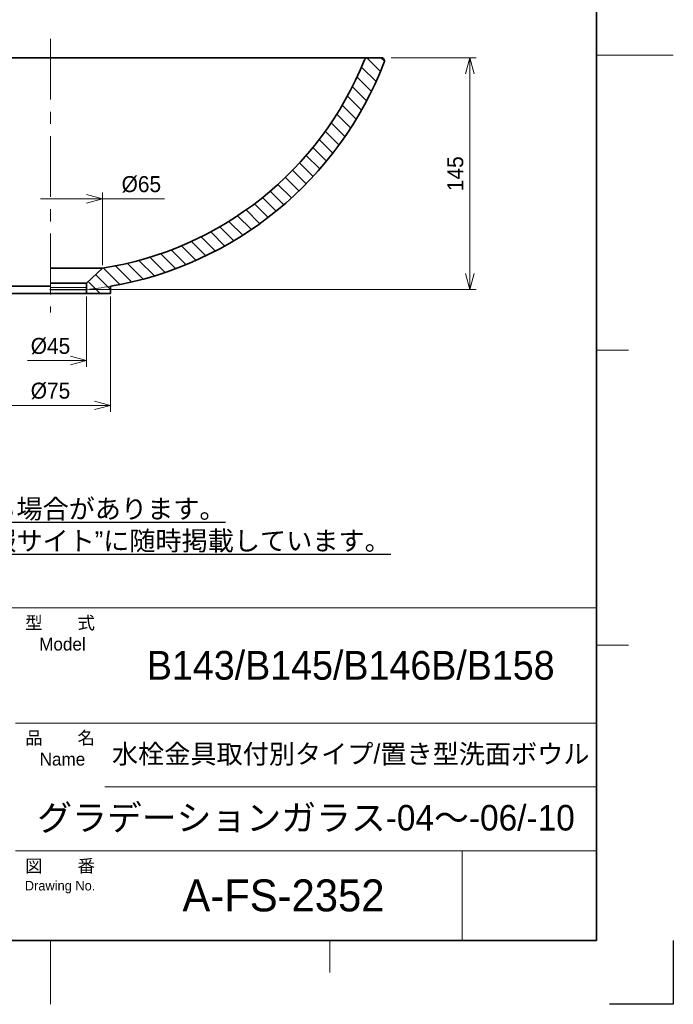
# Model space of a CAD drawing. Extents: x 0 to 840, y 0 to 1188.
# Tile 2 of 3: x 431 to 840, y 0 to 616. Entities that reach past the tile are written whole.
import ezdxf

# ---------------------------------------------------------------- set-up
doc = ezdxf.new("R2010")
doc.units = 0
doc.header["$LTSCALE"] = 0.3
doc.linetypes.add('CENTER', pattern=[50.8, 31.75, -6.35, 6.35, -6.35])
doc.layers.get('0').update_dxf_attribs({"linetype": 'CONTINUOUS'})
doc.layers.get('DEFPOINTS').update_dxf_attribs({"linetype": 'CONTINUOUS'})
for name, color, linetype, lineweight in [('HATCH', 54, 'CONTINUOUS', 9), ('TEXT', 7, 'CONTINUOUS', 25), ('中心線', 4, 'CENTER', 18), ('実線', 3, 'CONTINUOUS', 35), ('寸法', 2, 'CONTINUOUS', 18), ('細線', 7, 'CONTINUOUS', 18)]:
    doc.layers.add(name, color=color, linetype=linetype, lineweight=lineweight)
doc.layers.add('HOJO', color=8, linetype='CONTINUOUS', lineweight=13, plot=False)
doc.styles.add('MS Pゴシック', font='txt')
doc.styles.get("Standard").update_dxf_attribs({"font": 'simplex.shx', "bigfont": 'bigfont.shx'})
doc.dimstyles.new('MyDim S＝1：4', dxfattribs={"dimtxt": 2.5, "dimasz": 2.5, "dimexe": 1, "dimexo": 0.5, "dimgap": 1, "dimtad": 3, "dimdsep": 46, "dimtxsty": 'MS Pゴシック', "dimblk": 'OPEN30', "dimcen": 0, "dimclrd": 256, "dimclre": 256, "dimclrt": 256, "dimazin": 2, "dimtfac": 1, "dimtmove": 0, "dimatfit": 3, "dimldrblk": 'OPEN30', "dimfxl": 1, "dimlwd": 18, "dimlwe": 18, "dimarcsym": 0})

# ---------------------------------------------------------------- blocks, each defined once
blk = doc.blocks.new('_OPEN30')
at = {"color": 0, "linetype": 'ByBlock'}
for p, q in [((-1, 0.267949), (0, 0)), ((0, 0), (-1, -0.267949)), ((0, 0), (-1, 0))]:
    blk.add_line(p, q, dxfattribs=at)
blk = doc.blocks.new('*D2')
at = {"layer": 'DEFPOINTS', "color": 0, "transparency": 16777216}
for p in [(412.5, 444.81), (487.5, 444.81), (412.5, 374.81)]:
    blk.add_point(p, dxfattribs=at)
at = {"layer": '寸法', "lineweight": 18, "transparency": 16777216}
for p, q in [((412.5, 442.81), (412.5, 370.81)), ((487.5, 442.81), (487.5, 370.81)), ((477.5, 374.81), (422.5, 374.81))]:
    blk.add_line(p, q, dxfattribs=at)
at = {"layer": '寸法', "lineweight": 18, "transparency": 16777216, "xscale": 10, "yscale": 10, "zscale": 10, "rotation": 180}
blk.add_blockref('_OPEN30', (412.5, 374.81), dxfattribs=at)
at = {"layer": '寸法', "lineweight": 18, "transparency": 16777216, "xscale": 10, "yscale": 10, "zscale": 10}
blk.add_blockref('_OPEN30', (487.5, 374.81), dxfattribs=at)
at = {"layer": '寸法', "transparency": 16777216, "insert": (450, 383.81), "char_height": 10, "attachment_point": 5, "style": 'MS Pゴシック'}
blk.add_mtext('%%C75', dxfattribs=at)
blk = doc.blocks.new('*D5')
at = {"layer": 'DEFPOINTS', "color": 0, "transparency": 16777216}
for p in [(417.5, 504.05), (417.5, 462.05), (482.5, 460.62)]:
    blk.add_point(p, dxfattribs=at)
at = {"layer": '寸法', "lineweight": 18, "transparency": 16777216}
for p, q in [((482.5, 462.62), (482.5, 508.05)), ((462.5, 504.05), (472.5, 504.05)), ((482.5, 504.05), (521.3, 504.05))]:
    blk.add_line(p, q, dxfattribs=at)
at = {"layer": '寸法', "lineweight": 18, "transparency": 16777216, "xscale": 10, "yscale": 10, "zscale": 10}
blk.add_blockref('_OPEN30', (482.5, 504.05), dxfattribs=at)
at = {"layer": '寸法', "transparency": 16777216, "insert": (506.9, 513.05), "char_height": 10, "attachment_point": 5, "style": 'MS Pゴシック'}
blk.add_mtext('%%C65', dxfattribs=at)
blk = doc.blocks.new('*D6')
at = {"layer": 'DEFPOINTS', "color": 0, "transparency": 16777216}
for p in [(427.5, 444.81), (472.5, 444.81), (427.5, 402.81)]:
    blk.add_point(p, dxfattribs=at)
at = {"layer": '寸法', "lineweight": 18, "transparency": 16777216}
for p, q in [((472.5, 442.81), (472.5, 398.81)), ((462.5, 402.81), (435.6, 402.81))]:
    blk.add_line(p, q, dxfattribs=at)
at = {"layer": '寸法', "lineweight": 18, "transparency": 16777216, "xscale": 10, "yscale": 10, "zscale": 10}
blk.add_blockref('_OPEN30', (472.5, 402.81), dxfattribs=at)
at = {"layer": '寸法', "transparency": 16777216, "insert": (450, 411.81), "char_height": 10, "attachment_point": 5, "style": 'MS Pゴシック'}
blk.add_mtext('%%C45', dxfattribs=at)
blk = doc.blocks.new('*D8')
at = {"layer": 'DEFPOINTS', "color": 0, "transparency": 16777216}
for p in [(661.35, 592.25), (712.54, 592.25), (472.5, 447.25)]:
    blk.add_point(p, dxfattribs=at)
at = {"layer": '寸法', "lineweight": 18, "transparency": 16777216}
for p, q in [((663.35, 592.25), (716.54, 592.25)), ((712.54, 457.25), (712.54, 582.25)), ((474.5, 447.25), (716.54, 447.25))]:
    blk.add_line(p, q, dxfattribs=at)
at = {"layer": '寸法', "lineweight": 18, "transparency": 16777216, "xscale": 10, "yscale": 10, "zscale": 10}
for p, rotation in [((712.54, 592.25), 90), ((712.54, 447.25), 270)]:
    blk.add_blockref('_OPEN30', p, dxfattribs=dict(at, rotation=rotation))
at = {"layer": '寸法', "transparency": 16777216, "insert": (703.54, 519.75), "char_height": 10, "attachment_point": 5, "rotation": 90, "style": 'MS Pゴシック'}
blk.add_mtext('145', dxfattribs=at)

msp = doc.modelspace()

# ---------------------------------------------------------------- hatches: boundary and pattern name
at = {"layer": 'HATCH'}
h = msp.add_hatch(dxfattribs=at)
h.set_pattern_fill('ANSI31', color=256, scale=2, angle=90)
h.set_pattern_definition([(135, (-1400, 2e-13), (-4.490128, -4.490128), [])])
h.paths.add_polyline_path([(658.973, 589.528, 0.5263948), (657.106, 592.246), (648.508, 592.246, 0.3061801), (646.653, 590.992, -0.264557), (482.5, 460.619), (472.5, 451.246), (472.5, 444.809), (487.5, 444.809), (487.5, 449.275, 0.2646002)])

# ---------------------------------------------------------------- linework, layer by layer
at = {"color": 7, "linetype": 'Continuous'}
msp.add_line((450, 447.246), (472.5, 447.246), dxfattribs=at)
at = {"layer": 'DEFPOINTS'}
for p, q in [((840, 40), (840, 0)), ((840, 0), (800, 0))]:
    msp.add_line(p, q, dxfattribs=at)
at = {"layer": 'HOJO'}
for p, q in [((472.5, 448.503), (450, 448.503)), ((472.5, 447.246), (450, 447.246))]:
    msp.add_line(p, q, dxfattribs=at)
msp.add_arc((450, 670.069), 223.956, 275.766007, 279.609706, dxfattribs=at)
at = {"layer": '中心線', "ltscale": 4}
msp.add_line((450, 604.246), (450, 432.809), dxfattribs=at)
at = {"layer": '実線'}
for p, q in [((792, 1140), (792, 40)), ((242.894, 592.246), (657.106, 592.246)), ((450, 460.619), (482.5, 460.619)), ((482.5, 460.619), (472.5, 451.246)), ((450, 451.246), (472.5, 451.246)), ((472.5, 451.246), (472.5, 444.809)), ((450, 449.275), (412.5, 449.275)), ((412.5, 444.809), (487.5, 444.809)), ((487.5, 449.275), (487.5, 444.809)), ((792, 40), (100, 40))]:
    msp.add_line(p, q, dxfattribs=at)
for centre, radius, start, end in [((648.508, 590.246), 2, 89.999997, 158.094177), ((657.106, 590.246), 2, 338.922221, 89.999997), ((450, 670.069), 211.956, 278.820156, 338.094182), ((450, 670.069), 223.956, 279.639201, 338.922221)]:
    msp.add_arc(centre, radius, start, end, dxfattribs=at)
msp.add_point((450, 447.246), dxfattribs=at)
at = {"layer": '寸法'}
msp.add_line((462.5, 504.045), (443.797, 504.045), dxfattribs=at)
at = {"layer": '細線'}
for p, q in [((792, 594), (840, 594)), ((792, 409.333), (812, 409.333)), ((792, 224.667), (812, 224.667)), ((484, 136), (792, 136)), ((707.881, 40), (707.881, 96)), ((450, 40), (450, 0)), ((625, 40), (625, 20))]:
    msp.add_line(p, q, dxfattribs=at)
at = {"layer": '細線', "lineweight": 20}
for p, q in [((100, 248), (792, 248)), ((428, 176), (792, 176)), ((428, 96), (792, 96))]:
    msp.add_line(p, q, dxfattribs=at)

# ---------------------------------------------------------------- texts
at = {"layer": 'TEXT'}
for s, insert, char_height, width, attachment_point in [('{\\fMS PMincho|b0|i0|c128|p18;\\L注記\\P1).記載内容について予告なく変更する場合があります。\\P   変更・訂正等の最新情報は“総合情報サイト”に随時掲載しています。}', (148.463, 309.354), 12, 533.62051, 4), ('{\\fMS UI Gothic|b0|i0|c128|p2;型\u3000\u3000式\\P\\fMS UI Gothic|b0|i0|c128|p50; Model}', (456, 232), 8, 56, 5), ('{\\fMS PMincho|b0|i0|c128|p18;B143/B145/B146B/B158}', (638, 212), 18, 308, 5), ('{\\fMS UI Gothic|b0|i0|c128|p2;品\u3000\u3000名\\P\\fMS UI Gothic|b0|i0|c128|p50; Name}', (456, 160), 8, 56, 5), ('{\\fMS PMincho|b0|i0|c128|p18;水栓金具取付別タイプ/置き型洗面ボウル}', (638, 156), 12, 308, 5), ('{\\fMS PMincho|b0|i0|c128|p18;グラデーションガラス-04～-06/-10}', (610, 116), 16, 364, 5), ('{\\fMS UI Gothic|b0|i0|c128|p50;図\u3000\u3000番\\P\\H0.75x;Drawing No.}', (456, 80), 8, 56, 5), ('{\\fMS PMincho|b0|i0|c128|p18;A-FS-2352}', (595.891, 68), 20, 223.78181, 5)]:
    msp.add_mtext(s, dxfattribs=dict(at, insert=insert, char_height=char_height, width=width, attachment_point=attachment_point))

# ---------------------------------------------------------------- dimensions: what is measured, and where the dimension line sits
at = {"layer": '寸法'}
dim = msp.add_linear_dim(base=(712.539, 592.246), p1=(472.5, 447.246), p2=(661.354, 592.246), angle=90, dimstyle='MyDim S＝1：4', dxfattribs=at)
dim.commit()
dim.dimension.update_dxf_attribs({"geometry": '*D8', "text_midpoint": (703.539, 519.746)})
dim = msp.add_linear_dim(base=(417.5, 504.045), p1=(482.5, 460.619), p2=(417.5, 462.045), text='%%C<>', dimstyle='MyDim S＝1：4', override={"dimse2": 1, "dimsd2": 1}, dxfattribs=at)
dim.commit()
dim.dimension.update_dxf_attribs({"geometry": '*D5', "text_midpoint": (506.898, 504.045), "dimtype": 160})
dim = msp.add_linear_dim(base=(412.5, 374.809), p1=(487.5, 444.809), p2=(412.5, 444.809), text='%%C<>', dimstyle='MyDim S＝1：4', dxfattribs=at)
dim.commit()
dim.dimension.update_dxf_attribs({"geometry": '*D2', "text_midpoint": (450, 383.809)})
dim = msp.add_linear_dim(base=(427.5, 402.809), p1=(472.5, 444.809), p2=(427.5, 444.809), angle=180, text='%%C<>', dimstyle='MyDim S＝1：4', override={"dimse2": 1, "dimsd2": 1}, dxfattribs=at)
dim.commit()
dim.dimension.update_dxf_attribs({"geometry": '*D6', "text_midpoint": (450, 411.809)})

doc.saveas('drawing.dxf')
